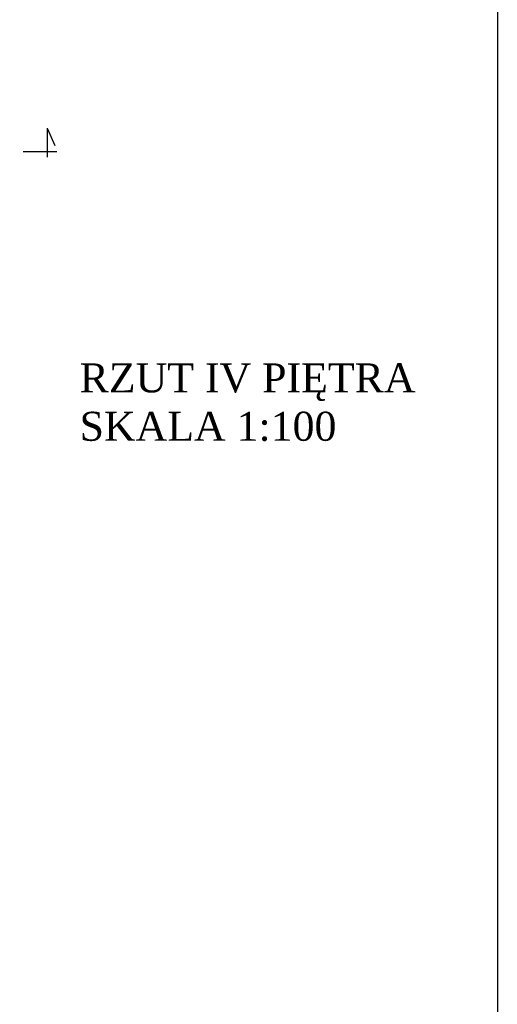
# Model space of a CAD drawing. Header units: millimetres. Extents: x -26513 to 76799, y 0 to 112149.
# Tile 42 of 98: x 15564 to 16552, y 92933 to 94968. Entities that reach past the tile are written whole.
import ezdxf

# ---------------------------------------------------------------- set-up
doc = ezdxf.new("R2010")
doc.units = ezdxf.units.MM
doc.header["$LTSCALE"] = 2
doc.layers.add('istn.śiany', color=2, linetype='Continuous')
doc.layers.add('nazwy pomieszczeń', color=7, linetype='Continuous')

msp = doc.modelspace()

# ---------------------------------------------------------------- linework, layer by layer
at = {"layer": 'Defpoints'}
msp.add_lwpolyline([(16552.2, 95992.3), (16552.2, 91792.3), (13592.2, 91792.3), (13592.2, 95992.3)], close=True, dxfattribs=at)
at = {"layer": 'istn.śiany'}
for p, q in [((15621, 94744.1), (15621, 94684.5)), ((15621, 94744.1), (15637, 94708.6)), ((15571.2, 94695.6), (15640.9, 94695.6))]:
    msp.add_line(p, q, dxfattribs=at)

# ---------------------------------------------------------------- texts
at = {"layer": 'nazwy pomieszczeń', "insert": (15688.2, 94257.8), "char_height": 60, "width": 1473.416, "attachment_point": 1}
msp.add_mtext('{\\fTimes New Roman|b0|i0|c238|p18;RZUT IV PIĘTRA\\PSKALA 1:100}', dxfattribs=at)

doc.saveas('drawing.dxf')
